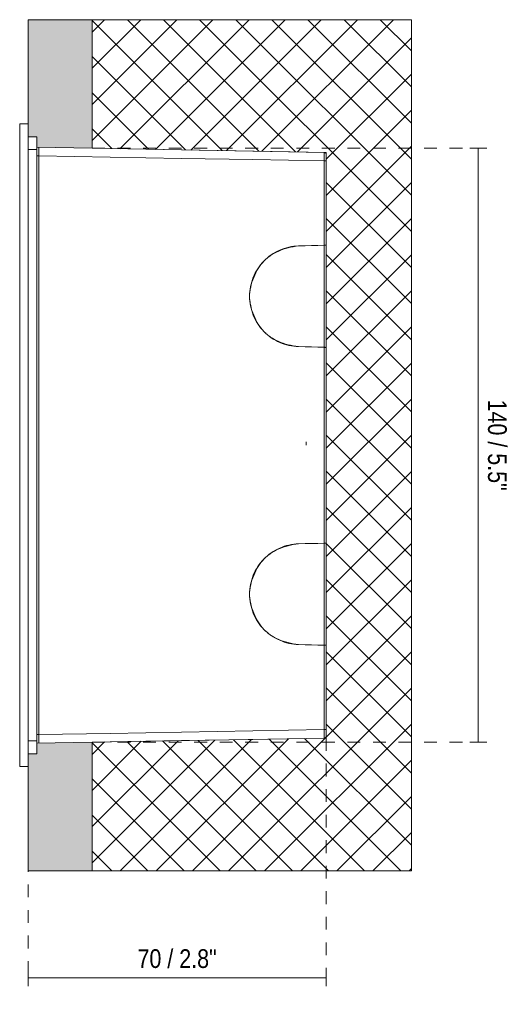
# Model space of a CAD drawing. Header units: millimetres. Extents: x -6655 to -5386, y 213 to 6679.
# Tile 4 of 4: x -6387 to -6272, y 6448 to 6679. Entities that reach past the tile are written whole.
import ezdxf

# ---------------------------------------------------------------- set-up
doc = ezdxf.new("R2010")
doc.units = ezdxf.units.MM
doc.linetypes.add('Dash', pattern=[6, 3, -3])
for name, color, linetype, lineweight in [('Cotas', 7, 'Continuous', 9), ('Cotas-2', 7, 'Continuous', 9), ('Elementos de detalle', 7, 'Continuous', 9), ('Lighthing Fixture Detail Wide Black', 7, 'Continuous', 20), ('Luminarias', 7, 'Continuous', 20)]:
    doc.layers.add(name, color=color, linetype=linetype, lineweight=lineweight)
doc.layers.add('Lighthing Fixture Dim Grey Dash', color=7, linetype='Dash', lineweight=9, true_color=0xd2d2d2)
doc.layers.add('Lighthing Fixture Dim Grey SOL', color=7, linetype='Continuous', lineweight=9, true_color=0x5b5b5b)
doc.styles.add('Arial Narrow', font='ARIALN.TTF', dxfattribs={"height": 4.4})
doc.dimstyles.new('FARO_-_2_2mm_Arial_Narrow_mm_Inch_Right', dxfattribs={"dimscale": 304.8, "dimtxt": 4.503096, "dimasz": 0, "dimexe": 0.006562, "dimexo": 0.0625, "dimgap": 0.003281, "dimtad": 1, "dimdec": 0, "dimzin": 0, "dimdsep": 46, "dimtxsty": 'Arial Narrow', "dimblk1": 'NONE', "dimblk2": 'NONE', "dimsah": 1, "dimcen": 0.09, "dimadec": 0, "dimazin": 0, "dimtfac": 1, "dimtdec": 4, "dimtix": 1, "dimtmove": 0, "dimatfit": 3, "dimfxl": 0.006562, "dimfxlon": 1, "dimtvp": 1, "dimtolj": 1, "dimtzin": 0, "dimarcsym": 2})

# ---------------------------------------------------------------- blocks, each defined once
blk = doc.blocks.new('70288 - 63490 PLAS-4 White recessed lamp-612560-Planta_PDF')
at = {"layer": 'Luminarias'}
for p, q in [((-3418.96, 6655), (-3420.96, 6655)), ((-3420.96, 6655), (-3420.96, 6653)), ((-3420.96, 6505.99), (-3420.96, 6653)), ((-3418.96, 6652), (-3418.96, 6507)), ((-3416.96, 6649), (-3416.96, 6649.53)), ((-3416.96, 6649.51), (-3416.96, 6649)), ((-3349.45, 6648.32), (-3403.96, 6649.27)), ((-3416.47, 6647.49), (-3416.96, 6647.49)), ((-3349.11, 6648.13), (-3349.06, 6648.11)), ((-3348.96, 6647.7), (-3348.96, 6647.38)), ((-3348.96, 6647.37), (-3348.96, 6646.89)), ((-3348.96, 6626.5), (-3348.96, 6646.32)), ((-3348.96, 6638.49), (-3348.96, 6636.41)), ((-3348.96, 6636.41), (-3348.96, 6638.49)), ((-3348.96, 6602.5), (-3348.96, 6626.49)), ((-3348.96, 6556.5), (-3348.96, 6602.5)), ((-3348.96, 6532.5), (-3348.96, 6556.49)), ((-3348.96, 6512.67), (-3348.96, 6532.5)), ((-3416.96, 6511.5), (-3416.47, 6511.5)), ((-3349.14, 6510.82), (-3349.16, 6510.77)), ((-3348.96, 6512.16), (-3348.96, 6512.1)), ((-3348.96, 6512.1), (-3348.96, 6511.62)), ((-3348.96, 6511.61), (-3348.96, 6511.29)), ((-3416.96, 6509.47), (-3416.96, 6510)), ((-3416.96, 6510), (-3416.96, 6509.49)), ((-3420.96, 6505.99), (-3420.96, 6504)), ((-3420.96, 6504), (-3418.96, 6504))]:
    blk.add_line(p, q, dxfattribs=at)
at = {"layer": 'Luminarias', "flags": 128}
for points in [[(-3349.45, 6648.32), (-3366.21, 6648.61), (-3382.96, 6648.9), (-3399.72, 6649.19), (-3403.96, 6649.27)], [(-3403.96, 6649.27), (-3399.72, 6649.19), (-3382.96, 6648.9), (-3366.21, 6648.61), (-3349.45, 6648.32)], [(-3416.96, 6649), (-3417.46, 6649), (-3417.96, 6649), (-3418.46, 6649), (-3418.96, 6649)], [(-3418.96, 6649), (-3418.46, 6649), (-3417.96, 6649), (-3417.46, 6649), (-3416.96, 6649)], [(-3416.96, 6649), (-3416.96, 6614.25), (-3416.96, 6579.5), (-3416.96, 6544.75), (-3416.96, 6510)], [(-3416.96, 6510), (-3416.96, 6544.75), (-3416.96, 6579.5), (-3416.96, 6614.25), (-3416.96, 6649)], [(-3416.47, 6511.5), (-3416.47, 6545.5), (-3416.47, 6579.5), (-3416.47, 6613.49), (-3416.47, 6647.49)], [(-3416.47, 6647.49), (-3416.47, 6613.49), (-3416.47, 6579.5), (-3416.47, 6545.5), (-3416.47, 6511.5)], [(-3349.45, 6646.32), (-3366.21, 6646.61), (-3382.96, 6646.9), (-3399.72, 6647.19), (-3416.47, 6647.49)], [(-3416.47, 6647.49), (-3399.72, 6647.19), (-3382.96, 6646.9), (-3366.21, 6646.61), (-3349.45, 6646.32)], [(-3349.45, 6648.32), (-3349.06, 6648.11), (-3348.96, 6647.82)], [(-3349.45, 6626.48), (-3349.45, 6631.44), (-3349.45, 6636.4), (-3349.45, 6641.36), (-3349.45, 6646.32)], [(-3349.45, 6646.32), (-3349.45, 6641.36), (-3349.45, 6636.4), (-3349.45, 6631.44), (-3349.45, 6626.48)], [(-3355.44, 6626.33), (-3353.94, 6626.37), (-3352.45, 6626.4), (-3350.95, 6626.44), (-3349.45, 6626.48)], [(-3349.45, 6626.48), (-3350.95, 6626.44), (-3352.45, 6626.4), (-3353.94, 6626.37), (-3355.44, 6626.33)], [(-3349.45, 6602.51), (-3349.45, 6608.5), (-3349.45, 6614.5), (-3349.45, 6620.49), (-3349.45, 6626.48)], [(-3349.45, 6626.48), (-3349.45, 6620.49), (-3349.45, 6614.5), (-3349.45, 6608.5), (-3349.45, 6602.51)], [(-3348.96, 6616.92), (-3348.96, 6614.5), (-3348.96, 6610.76)], [(-3348.96, 6610.76), (-3348.96, 6614.5), (-3348.96, 6616.92)], [(-3349.45, 6602.51), (-3350.95, 6602.55), (-3352.45, 6602.59), (-3353.94, 6602.63), (-3355.44, 6602.67)], [(-3355.44, 6602.67), (-3353.94, 6602.63), (-3352.45, 6602.59), (-3350.95, 6602.55), (-3349.45, 6602.51)], [(-3349.45, 6556.48), (-3349.45, 6567.99), (-3349.45, 6579.5), (-3349.45, 6591), (-3349.45, 6602.51)], [(-3349.45, 6602.51), (-3349.45, 6591), (-3349.45, 6579.5), (-3349.45, 6567.99), (-3349.45, 6556.48)], [(-3348.96, 6587.65), (-3348.96, 6579.5), (-3348.96, 6572.24)], [(-3348.96, 6572.24), (-3348.96, 6579.5), (-3348.96, 6587.65)], [(-3355.44, 6556.33), (-3353.94, 6556.37), (-3352.45, 6556.4), (-3350.95, 6556.44), (-3349.45, 6556.48)], [(-3349.45, 6556.48), (-3350.95, 6556.44), (-3352.45, 6556.4), (-3353.94, 6556.37), (-3355.44, 6556.33)], [(-3349.45, 6532.51), (-3349.45, 6538.5), (-3349.45, 6544.5), (-3349.45, 6550.49), (-3349.45, 6556.48)], [(-3349.45, 6556.48), (-3349.45, 6550.49), (-3349.45, 6544.5), (-3349.45, 6538.5), (-3349.45, 6532.51)], [(-3348.96, 6546.05), (-3348.96, 6544.5), (-3348.96, 6542.97)], [(-3348.96, 6542.97), (-3348.96, 6544.5), (-3348.96, 6546.05)], [(-3349.45, 6532.51), (-3350.95, 6532.55), (-3352.45, 6532.59), (-3353.94, 6532.63), (-3355.44, 6532.67)], [(-3355.44, 6532.67), (-3353.94, 6532.63), (-3352.45, 6532.59), (-3350.95, 6532.55), (-3349.45, 6532.51)], [(-3349.45, 6512.67), (-3349.45, 6517.63), (-3349.45, 6522.59), (-3349.45, 6527.55), (-3349.45, 6532.51)], [(-3349.45, 6532.51), (-3349.45, 6527.55), (-3349.45, 6522.59), (-3349.45, 6517.63), (-3349.45, 6512.67)], [(-3349.45, 6512.67), (-3366.21, 6512.38), (-3382.96, 6512.09), (-3399.72, 6511.8), (-3416.47, 6511.5)], [(-3416.47, 6511.5), (-3399.72, 6511.8), (-3382.96, 6512.09), (-3366.21, 6512.38), (-3349.45, 6512.67)], [(-3349.45, 6510.67), (-3366.21, 6510.38), (-3382.96, 6510.09), (-3399.72, 6509.8), (-3403.96, 6509.72)], [(-3403.96, 6509.72), (-3399.72, 6509.8), (-3382.96, 6510.09), (-3366.21, 6510.38), (-3349.45, 6510.67)], [(-3348.96, 6511.17), (-3349.16, 6510.77), (-3349.45, 6510.67)], [(-3416.96, 6510), (-3417.46, 6510), (-3417.96, 6510), (-3418.46, 6510), (-3418.96, 6510)], [(-3418.96, 6510), (-3418.46, 6510), (-3417.96, 6510), (-3417.46, 6510), (-3416.96, 6510)]]:
    blk.add_lwpolyline(points, dxfattribs=at)
at = {"layer": 'Luminarias'}
for centre, start, end in [((-3349.46, 6647.82), 22.2507, 88.9997), ((-3349.46, 6647.82), 22.2498, 89), ((-3349.46, 6511.17), 271.0006, 337.7491)]:
    blk.add_arc(centre, 0.5, start, end, dxfattribs=at)
for centre, major_axis, ratio, start_param, end_param in [((-3348.96, 6646.32), (0, 1.5), 0.000027, 5.105059, 5.89052), ((-3349.46, 6646.32), (-0.5, 0), 0.000054, 1.58826, 1.976587), ((-3349.46, 6646.32), (-0.5, 0), 0.000054, 1.976603, 2.364914), ((-3349.46, 6646.32), (-0.5, 0), 0.000054, 2.364955, 2.753241), ((-3349.46, 6646.32), (-0.5, 0), 0.000054, 2.753362, 3.141569), ((-3349.46, 6512.67), (0.5, 0), 0.000053, 0, 1.553343), ((-3349.46, 6512.67), (0.5, 0), 0.000054, 1.165008, 1.553338), ((-3349.46, 6512.67), (0.5, 0), 0.000054, 0.776678, 1.164994), ((-3349.46, 6512.67), (0.5, 0), 0.000054, 0.388348, 0.776644), ((-3349.46, 6512.67), (0.5, 0), 0.000054, 0.000018, 0.388253), ((-3348.96, 6512.67), (0, 1.5), 0.000029, 3.534263, 4.361988)]:
    blk.add_ellipse(centre, major_axis=major_axis, ratio=ratio, start_param=start_param, end_param=end_param, dxfattribs=at)
for points in [[(-3416.48, 6648.9), (-3416.48, 6649.09), (-3416.48, 6649.23), (-3416.47, 6649.33)], [(-3416.47, 6649.33), (-3416.48, 6649.23), (-3416.48, 6649.09), (-3416.48, 6648.9)], [(-3416.47, 6649.33), (-3416.47, 6649.44), (-3416.47, 6649.49), (-3416.47, 6649.49)], [(-3416.47, 6649.49), (-3416.47, 6649.49), (-3416.47, 6649.44), (-3416.47, 6649.33)], [(-3416.47, 6648.25), (-3416.48, 6648.49), (-3416.48, 6648.72), (-3416.48, 6648.9)], [(-3416.48, 6648.9), (-3416.48, 6648.72), (-3416.48, 6648.49), (-3416.47, 6648.25)], [(-3416.47, 6647.49), (-3416.47, 6647.75), (-3416.47, 6648.01), (-3416.47, 6648.25)], [(-3416.47, 6648.25), (-3416.47, 6648.01), (-3416.47, 6647.75), (-3416.47, 6647.49)], [(-3349.45, 6648.17), (-3349.45, 6648.27), (-3349.45, 6648.32), (-3349.45, 6648.32)], [(-3349.45, 6648.32), (-3349.45, 6648.32), (-3349.45, 6648.21), (-3349.45, 6647.77), (-3349.45, 6647.32), (-3349.45, 6647.08)], [(-3349.45, 6647.73), (-3349.45, 6647.92), (-3349.45, 6648.06), (-3349.45, 6648.17)], [(-3349.45, 6647.08), (-3349.45, 6647.32), (-3349.45, 6647.55), (-3349.45, 6647.73)], [(-3349.45, 6646.32), (-3349.45, 6646.58), (-3349.45, 6646.84), (-3349.45, 6647.08)], [(-3349.45, 6647.08), (-3349.45, 6646.84), (-3349.45, 6646.58), (-3349.45, 6646.32)], [(-3348.96, 6646.32), (-3348.96, 6646.32), (-3348.99, 6646.32), (-3349.1, 6646.32), (-3349.26, 6646.32), (-3349.39, 6646.32), (-3349.45, 6646.32)], [(-3355.44, 6626.33), (-3356.96, 6626.29), (-3359.99, 6625.61), (-3363.82, 6622.96), (-3366.37, 6619.07), (-3367.26, 6614.5), (-3366.37, 6609.93), (-3363.82, 6606.03), (-3359.99, 6603.38), (-3356.96, 6602.71), (-3355.44, 6602.67)], [(-3349.45, 6626.48), (-3349.39, 6626.48), (-3349.26, 6626.49), (-3349.1, 6626.49), (-3348.99, 6626.49), (-3348.96, 6626.5), (-3348.96, 6626.5)], [(-3349.27, 6626.49), (-3349.33, 6626.49), (-3349.39, 6626.48), (-3349.45, 6626.48)], [(-3349, 6626.49), (-3349.02, 6626.49), (-3349.1, 6626.49), (-3349.21, 6626.49), (-3349.27, 6626.49)], [(-3348.96, 6626.5), (-3348.96, 6626.5), (-3348.97, 6626.5), (-3349, 6626.49)], [(-3348.96, 6602.5), (-3348.96, 6602.5), (-3348.99, 6602.5), (-3349.1, 6602.5), (-3349.26, 6602.5), (-3349.39, 6602.51), (-3349.45, 6602.51)], [(-3349.45, 6602.51), (-3349.39, 6602.51), (-3349.33, 6602.51), (-3349.27, 6602.5)], [(-3349.27, 6602.5), (-3349.21, 6602.5), (-3349.1, 6602.5), (-3349.02, 6602.5), (-3349, 6602.5)], [(-3349, 6602.5), (-3348.97, 6602.5), (-3348.96, 6602.5), (-3348.96, 6602.5)], [(-3355.44, 6556.33), (-3356.96, 6556.29), (-3359.99, 6555.61), (-3363.82, 6552.96), (-3366.37, 6549.07), (-3367.26, 6544.5), (-3366.37, 6539.93), (-3363.82, 6536.03), (-3359.99, 6533.38), (-3356.96, 6532.71), (-3355.44, 6532.67)], [(-3349.45, 6556.48), (-3349.39, 6556.48), (-3349.26, 6556.49), (-3349.1, 6556.49), (-3348.99, 6556.49), (-3348.96, 6556.5), (-3348.96, 6556.5)], [(-3349.27, 6556.49), (-3349.33, 6556.49), (-3349.39, 6556.48), (-3349.45, 6556.48)], [(-3349, 6556.49), (-3349.02, 6556.49), (-3349.1, 6556.49), (-3349.21, 6556.49), (-3349.27, 6556.49)], [(-3348.96, 6556.5), (-3348.96, 6556.5), (-3348.97, 6556.5), (-3349, 6556.49)], [(-3349.45, 6532.51), (-3349.39, 6532.51), (-3349.33, 6532.51), (-3349.27, 6532.5)], [(-3348.96, 6532.5), (-3348.96, 6532.5), (-3348.99, 6532.5), (-3349.1, 6532.5), (-3349.26, 6532.5), (-3349.39, 6532.51), (-3349.45, 6532.51)], [(-3349.27, 6532.5), (-3349.21, 6532.5), (-3349.1, 6532.5), (-3349.02, 6532.5), (-3349, 6532.5)], [(-3349, 6532.5), (-3348.97, 6532.5), (-3348.96, 6532.5), (-3348.96, 6532.5)], [(-3416.48, 6510.09), (-3416.48, 6510.27), (-3416.48, 6510.5), (-3416.47, 6510.74)], [(-3416.47, 6510.74), (-3416.48, 6510.5), (-3416.48, 6510.27), (-3416.48, 6510.09)], [(-3416.47, 6510.74), (-3416.47, 6510.98), (-3416.47, 6511.24), (-3416.47, 6511.5)], [(-3416.47, 6511.5), (-3416.47, 6511.24), (-3416.47, 6510.98), (-3416.47, 6510.74)], [(-3349.45, 6511.91), (-3349.45, 6512.15), (-3349.45, 6512.41), (-3349.45, 6512.67)], [(-3349.45, 6512.67), (-3349.45, 6512.41), (-3349.45, 6512.15), (-3349.45, 6511.91)], [(-3349.45, 6511.26), (-3349.45, 6511.44), (-3349.45, 6511.67), (-3349.45, 6511.91)], [(-3349.45, 6511.91), (-3349.45, 6511.67), (-3349.45, 6511.44), (-3349.45, 6511.26)], [(-3349.45, 6510.83), (-3349.45, 6510.93), (-3349.45, 6511.07), (-3349.45, 6511.26)], [(-3349.45, 6511.26), (-3349.45, 6511.07), (-3349.45, 6510.78), (-3349.45, 6510.67), (-3349.45, 6510.67)], [(-3349, 6510.98), (-3349.02, 6510.92), (-3349.1, 6510.81), (-3349.26, 6510.7), (-3349.39, 6510.68), (-3349.45, 6510.67)], [(-3349.45, 6510.67), (-3349.45, 6510.67), (-3349.45, 6510.73), (-3349.45, 6510.83)], [(-3416.47, 6509.66), (-3416.48, 6509.76), (-3416.48, 6509.9), (-3416.48, 6510.09)], [(-3416.48, 6510.09), (-3416.48, 6509.9), (-3416.48, 6509.76), (-3416.47, 6509.66)], [(-3416.47, 6509.5), (-3416.47, 6509.5), (-3416.47, 6509.56), (-3416.47, 6509.66)], [(-3416.47, 6509.66), (-3416.47, 6509.56), (-3416.47, 6509.5), (-3416.47, 6509.5)]]:
    blk.add_open_spline(points, degree=3, dxfattribs=at)
for points, knots in [([(-3416.96, 6647.49), (-3416.96, 6647.49), (-3416.94, 6647.49), (-3416.79, 6647.49), (-3416.59, 6647.49), (-3416.47, 6647.49)], [0, 0, 0, 0, 0.25, 0.5, 1, 1, 1, 1]), ([(-3355.44, 6602.67), (-3356.32, 6602.77), (-3357.98, 6603.07), (-3360.17, 6603.82), (-3361.75, 6604.68), (-3362.72, 6605.42), (-3363.24, 6605.87), (-3363.98, 6606.59), (-3364.98, 6607.91), (-3366.06, 6610.05), (-3366.66, 6611.95), (-3366.92, 6613.44), (-3366.99, 6614.5), (-3366.92, 6615.55), (-3366.66, 6617.04), (-3366.06, 6618.94), (-3364.98, 6621.08), (-3363.98, 6622.4), (-3363.24, 6623.12), (-3362.72, 6623.57), (-3361.75, 6624.31), (-3360.17, 6625.17), (-3357.98, 6625.92), (-3356.32, 6626.22), (-3355.44, 6626.33)], [0, 0, 0, 0, 0.0625, 0.125, 0.1875, 0.21875, 0.234375, 0.25, 0.3125, 0.375, 0.4375, 0.46875, 0.5, 0.53125, 0.5625, 0.625, 0.6875, 0.75, 0.765625, 0.78125, 0.8125, 0.875, 0.9375, 1, 1, 1, 1]), ([(-3355.44, 6532.67), (-3356.32, 6532.77), (-3357.98, 6533.07), (-3360.17, 6533.82), (-3361.75, 6534.68), (-3362.72, 6535.42), (-3363.24, 6535.87), (-3363.98, 6536.59), (-3364.98, 6537.91), (-3366.06, 6540.05), (-3366.66, 6541.95), (-3366.92, 6543.44), (-3366.99, 6544.5), (-3366.92, 6545.55), (-3366.66, 6547.04), (-3366.06, 6548.94), (-3364.98, 6551.08), (-3363.98, 6552.4), (-3363.24, 6553.12), (-3362.72, 6553.57), (-3361.75, 6554.31), (-3360.17, 6555.17), (-3357.98, 6555.92), (-3356.32, 6556.22), (-3355.44, 6556.33)], [0, 0, 0, 0, 0.0625, 0.125, 0.1875, 0.21875, 0.234375, 0.25, 0.3125, 0.375, 0.4375, 0.46875, 0.5, 0.53125, 0.5625, 0.625, 0.6875, 0.75, 0.765625, 0.78125, 0.8125, 0.875, 0.9375, 1, 1, 1, 1]), ([(-3416.47, 6511.5), (-3416.59, 6511.5), (-3416.79, 6511.5), (-3416.94, 6511.5), (-3416.96, 6511.5), (-3416.96, 6511.5)], [0, 0, 0, 0, 0.5, 0.75, 1, 1, 1, 1])]:
    blk.add_open_spline(points, degree=3, knots=knots, dxfattribs=at)
blk = doc.blocks.new('DIMBLOCK5-Planta_PDF')
at = {"layer": 'Cotas-2', "color": 251, "true_color": 0x5b5b5b}
for p, q in [((-6279.29, 6649.27), (-6281.29, 6649.27)), ((-6279.29, 6509.72), (-6279.29, 6649.27)), ((-6279.29, 6649.27), (-6277.29, 6649.27)), ((-6279.29, 6509.72), (-6281.29, 6509.72)), ((-6279.29, 6509.72), (-6277.29, 6509.72))]:
    blk.add_line(p, q, dxfattribs=at)
at = {"layer": 'Cotas-2', "color": 0, "insert": (-6272.6, 6590.22), "char_height": 4.4, "width": 25.732, "attachment_point": 1, "rotation": 270, "line_spacing_factor": 0.974696, "style": 'Arial Narrow'}
blk.add_mtext('140 / 5.5"', dxfattribs=at)
blk = doc.blocks.new('_None')
blk = doc.blocks.new('DIMBLOCK6-Planta_PDF')
at = {"layer": 'Cotas-2', "color": 251, "true_color": 0x5b5b5b}
for p, q in [((-6385.01, 6454.38), (-6385.01, 6456.38)), ((-6315.01, 6454.38), (-6315.01, 6456.38)), ((-6385.01, 6454.38), (-6315.01, 6454.38)), ((-6385.01, 6454.38), (-6385.01, 6452.38)), ((-6315.01, 6454.38), (-6315.01, 6452.38))]:
    blk.add_line(p, q, dxfattribs=at)
at = {"layer": 'Cotas-2', "color": 0, "insert": (-6359.34, 6461.07), "char_height": 4.4, "width": 22.3868, "attachment_point": 1, "line_spacing_factor": 0.974696, "style": 'Arial Narrow'}
blk.add_mtext('70 / 2.8"', dxfattribs=at)

msp = doc.modelspace()

# ---------------------------------------------------------------- hatches: boundary and pattern name
at = {"layer": 'Elementos de detalle', "true_color": 0xdfdfdf}
h = msp.add_hatch(color=254, dxfattribs=at)
h.paths.add_polyline_path([(-6370.01, 6479.5), (-6370.01, 6509.72), (-6383.01, 6509.5), (-6383.01, 6507), (-6385.01, 6507), (-6385.01, 6479.5)])
h.paths.add_polyline_path([(-6370.01, 6649.27), (-6370.01, 6679.49), (-6385.01, 6679.49), (-6385.01, 6652), (-6383.01, 6652), (-6382.99, 6649.5), (-6373.8, 6649.33)])
at = {"layer": 'Elementos de detalle', "true_color": 0xaaaaaa}
h = msp.add_hatch(dxfattribs=at)
h.set_pattern_fill('FP_1', color=253, style=0, pattern_type=2)
h.set_pattern_definition([(45, (-2966.0504, 0), (-4.2426407, 4.2426407), []), (135, (-2966.0504, 0), (-4.2426407, -4.2426407), [])])
h.paths.add_polyline_path([(-6315.01, 6479.5), (-6295.01, 6479.5), (-6295.01, 6679.49), (-6370.01, 6679.49), (-6370.01, 6649.27), (-6315.01, 6648.31), (-6315.01, 6510.68), (-6370.01, 6509.72), (-6370.01, 6479.5)])

# ---------------------------------------------------------------- linework, layer by layer
at = {"layer": 'Lighthing Fixture Detail Wide Black'}
for p, q in [((-6385.01, 6679.49), (-6385.01, 6652)), ((-6370.01, 6679.49), (-6385.01, 6679.49)), ((-6370.01, 6649.27), (-6370.01, 6679.49)), ((-6385.01, 6652), (-6383.01, 6652)), ((-6383.01, 6652), (-6383.01, 6649.5)), ((-6383.01, 6649.5), (-6370.01, 6649.27)), ((-6370.01, 6509.72), (-6383.01, 6509.5)), ((-6383.01, 6509.5), (-6383.01, 6507)), ((-6370.01, 6479.5), (-6370.01, 6509.72)), ((-6383.01, 6507), (-6385.01, 6507)), ((-6385.01, 6507), (-6385.01, 6504)), ((-6385.01, 6504), (-6385.01, 6479.5)), ((-6385.01, 6479.5), (-6370.01, 6479.5))]:
    msp.add_line(p, q, dxfattribs=at)
at = {"layer": 'Lighthing Fixture Detail Wide Black', "color": 253, "true_color": 0xaaaaaa}
for p, q in [((-6295.01, 6679.49), (-6370.01, 6679.49)), ((-6295.01, 6479.5), (-6295.01, 6679.49)), ((-6370.01, 6649.27), (-6315.01, 6648.31)), ((-6315.01, 6648.31), (-6315.01, 6510.68)), ((-6315.01, 6510.68), (-6370.01, 6509.72)), ((-6370.01, 6479.5), (-6295.01, 6479.5))]:
    msp.add_line(p, q, dxfattribs=at)
at = {"layer": 'Lighthing Fixture Dim Grey Dash'}
for p, q in [((-6370.01, 6649.27), (-6280.01, 6649.27)), ((-6315.01, 6510.68), (-6315.01, 6455.68)), ((-6370.01, 6509.72), (-6280.01, 6509.72)), ((-6385.01, 6482.27), (-6385.01, 6455.68))]:
    msp.add_line(p, q, dxfattribs=at)
at = {"layer": 'Lighthing Fixture Dim Grey SOL'}
msp.add_line((-6319.74, 6579.5), (-6319.74, 6580.29), dxfattribs=at)

# ---------------------------------------------------------------- block references
at = {"layer": 'Luminarias'}
msp.add_blockref('70288 - 63490 PLAS-4 White recessed lamp-612560-Planta_PDF', (-2966.05, 0), dxfattribs=at)

# ---------------------------------------------------------------- dimensions: what is measured, and where the dimension line sits
at = {"layer": 'Cotas', "color": 251, "true_color": 0x5b5b5b}
dim = msp.add_linear_dim(base=(-6279.29, 6649.27), p1=(-6281.29, 6509.72), p2=(-6281.29, 6649.27), angle=90, dimstyle='FARO_-_2_2mm_Arial_Narrow_mm_Inch_Right', override={"dimtad": 4, "dimpost": '<>', "dimfxl": 139.546075}, dxfattribs=at)
dim.commit()
dim.dimension.update_dxf_attribs({"geometry": 'DIMBLOCK5-Planta_PDF', "text_midpoint": (-6275.44, 6579.5)})
dim = msp.add_linear_dim(base=(-6315.01, 6454.38), p1=(-6385.01, 6456.38), p2=(-6315.01, 6456.38), dimstyle='FARO_-_2_2mm_Arial_Narrow_mm_Inch_Right', override={"dimpost": '<>', "dimfxl": 70}, dxfattribs=at)
dim.commit()
dim.dimension.update_dxf_attribs({"geometry": 'DIMBLOCK6-Planta_PDF', "text_midpoint": (-6350.01, 6458.23)})

doc.saveas('drawing.dxf')
